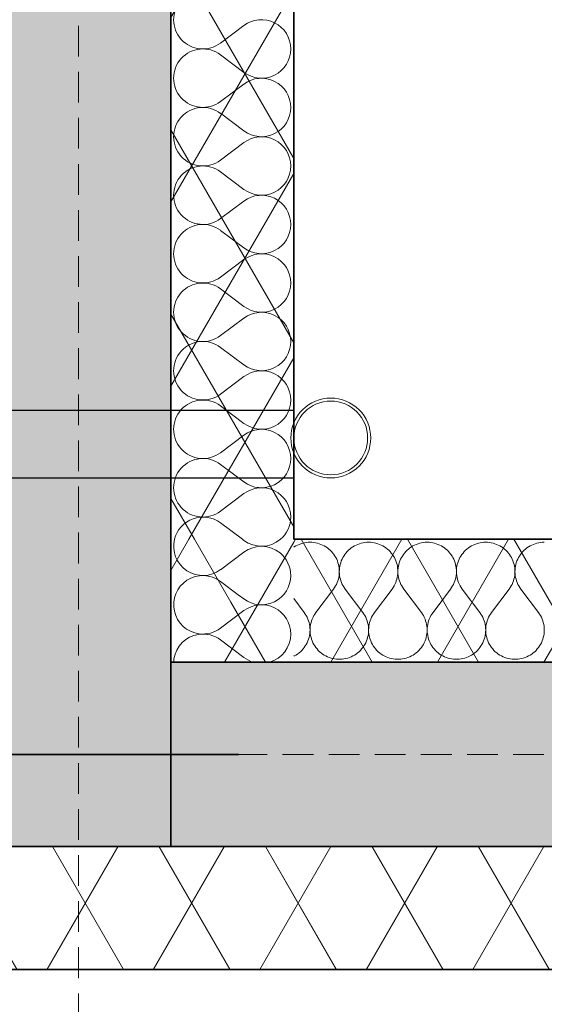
# Model space of a CAD drawing. Header units: millimetres. Extents: x -148444 to 51443, y -4810 to 453290.
# Tile 120 of 256: x 36682 to 37536, y 2520 to 4123. Entities that reach past the tile are written whole.
import ezdxf

# ---------------------------------------------------------------- set-up
doc = ezdxf.new("R2010")
doc.units = ezdxf.units.MM
doc.linetypes.add('DASHED', pattern=[0.75, 0.5, -0.25])
for name, color, linetype in [('- A - ocieplenie', 8, 'Continuous'), ('Instalacje - Wod_Kan', 8, 'Continuous'), ('Konstrukcja - Siatka mod', 8, 'Continuous'), ('Konstrukcja - Ściany zewnętrzne', 8, 'Continuous')]:
    doc.layers.add(name, color=color, linetype=linetype)
pattern_1 = [(60, (-220940.28, 291884.62), (-129.90381, 75), []), (120, (-220940.28, 291884.62), (129.90381, 75), [])]

# ---------------------------------------------------------------- blocks, each defined once
blk = doc.blocks.new('*X3')
at = {"layer": '- A - ocieplenie', "linetype": 'Continuous', "lineweight": 13, "ltscale": 100}
for p, q in [((50018.5, 30698.2), (50017.6, 30697.5)), ((50021.1, 30699.7), (50018.5, 30698.2)), ((50023.8, 30701.1), (50021.1, 30699.7)), ((50026.6, 30702.3), (50023.8, 30701.1)), ((50029.4, 30703.3), (50026.6, 30702.3)), ((50032.3, 30704.2), (50029.4, 30703.3)), ((50035.2, 30704.9), (50032.3, 30704.2)), ((50038.2, 30705.3), (50035.2, 30704.9)), ((50041.2, 30705.6), (50038.2, 30705.3)), ((50044.2, 30705.7), (50041.2, 30705.6)), ((50047.2, 30705.6), (50044.2, 30705.7)), ((50050.2, 30705.3), (50047.2, 30705.6)), ((50053.2, 30704.9), (50050.2, 30705.3)), ((50056.1, 30704.2), (50053.2, 30704.9)), ((50059, 30703.3), (50056.1, 30704.2)), ((50061.9, 30702.3), (50059, 30703.3)), ((50064.6, 30701.1), (50061.9, 30702.3)), ((50067.3, 30699.7), (50064.6, 30701.1)), ((50069.9, 30698.2), (50067.3, 30699.7)), ((50072.4, 30696.5), (50069.9, 30698.2)), ((50074.7, 30694.6), (50072.4, 30696.5)), ((50077, 30692.6), (50074.7, 30694.6)), ((50079.1, 30690.5), (50077, 30692.6)), ((50106.7, 30692.6), (50104.6, 30690.5)), ((50108.9, 30694.6), (50106.7, 30692.6)), ((50111.3, 30696.5), (50108.9, 30694.6)), ((50113.8, 30698.2), (50111.3, 30696.5)), ((50116.4, 30699.7), (50113.8, 30698.2)), ((50119, 30701.1), (50116.4, 30699.7)), ((50121.8, 30702.3), (50119, 30701.1)), ((50124.6, 30703.3), (50121.8, 30702.3)), ((50127.5, 30704.2), (50124.6, 30703.3)), ((50130.5, 30704.9), (50127.5, 30704.2)), ((50133.4, 30705.3), (50130.5, 30704.9)), ((50136.4, 30705.6), (50133.4, 30705.3)), ((50139.4, 30705.7), (50136.4, 30705.6)), ((50142.5, 30705.6), (50139.4, 30705.7)), ((50145.5, 30705.3), (50142.5, 30705.6)), ((50148.4, 30704.9), (50145.5, 30705.3)), ((50151.4, 30704.2), (50148.4, 30704.9)), ((50154.3, 30703.3), (50151.4, 30704.2)), ((50157.1, 30702.3), (50154.3, 30703.3)), ((50159.9, 30701.1), (50157.1, 30702.3)), ((50162.5, 30699.7), (50159.9, 30701.1)), ((50165.1, 30698.2), (50162.5, 30699.7)), ((50167.6, 30696.5), (50165.1, 30698.2)), ((50170, 30694.6), (50167.6, 30696.5)), ((50172.2, 30692.6), (50170, 30694.6)), ((50174.3, 30690.5), (50172.2, 30692.6)), ((50201.9, 30692.6), (50199.8, 30690.5)), ((50204.2, 30694.6), (50201.9, 30692.6)), ((50206.5, 30696.5), (50204.2, 30694.6)), ((50209, 30698.2), (50206.5, 30696.5)), ((50211.6, 30699.7), (50209, 30698.2)), ((50214.3, 30701.1), (50211.6, 30699.7)), ((50217, 30702.3), (50214.3, 30701.1)), ((50219.9, 30703.3), (50217, 30702.3)), ((50222.8, 30704.2), (50219.9, 30703.3)), ((50225.7, 30704.9), (50222.8, 30704.2)), ((50228.7, 30705.3), (50225.7, 30704.9)), ((50231.7, 30705.6), (50228.7, 30705.3)), ((50234.7, 30705.7), (50231.7, 30705.6)), ((50237.7, 30705.6), (50234.7, 30705.7)), ((50240.7, 30705.3), (50237.7, 30705.6)), ((50243.7, 30704.9), (50240.7, 30705.3)), ((50246.6, 30704.2), (50243.7, 30704.9)), ((50249.5, 30703.3), (50246.6, 30704.2)), ((50252.3, 30702.3), (50249.5, 30703.3)), ((50255.1, 30701.1), (50252.3, 30702.3)), ((50257.8, 30699.7), (50255.1, 30701.1)), ((50260.4, 30698.2), (50257.8, 30699.7)), ((50262.8, 30696.5), (50260.4, 30698.2)), ((50265.2, 30694.6), (50262.8, 30696.5)), ((50267.5, 30692.6), (50265.2, 30694.6)), ((50269.6, 30690.5), (50267.5, 30692.6)), ((50297.1, 30692.6), (50295, 30690.5)), ((50299.4, 30694.6), (50297.1, 30692.6)), ((50301.8, 30696.5), (50299.4, 30694.6)), ((50304.3, 30698.2), (50301.8, 30696.5)), ((50306.8, 30699.7), (50304.3, 30698.2)), ((50309.5, 30701.1), (50306.8, 30699.7)), ((50312.3, 30702.3), (50309.5, 30701.1)), ((50315.1, 30703.3), (50312.3, 30702.3)), ((50318, 30704.2), (50315.1, 30703.3)), ((50320.9, 30704.9), (50318, 30704.2)), ((50323.9, 30705.3), (50320.9, 30704.9)), ((50326.9, 30705.6), (50323.9, 30705.3)), ((50329.9, 30705.7), (50326.9, 30705.6)), ((50332.9, 30705.6), (50329.9, 30705.7)), ((50335.9, 30705.3), (50332.9, 30705.6)), ((50338.9, 30704.9), (50335.9, 30705.3)), ((50341.8, 30704.2), (50338.9, 30704.9)), ((50344.7, 30703.3), (50341.8, 30704.2)), ((50347.6, 30702.3), (50344.7, 30703.3)), ((50350.3, 30701.1), (50347.6, 30702.3)), ((50353, 30699.7), (50350.3, 30701.1)), ((50355.6, 30698.2), (50353, 30699.7)), ((50358.1, 30696.5), (50355.6, 30698.2)), ((50360.5, 30694.6), (50358.1, 30696.5)), ((50362.7, 30692.6), (50360.5, 30694.6)), ((50364.8, 30690.5), (50362.7, 30692.6)), ((50392.4, 30692.6), (50390.3, 30690.5)), ((50394.6, 30694.6), (50392.4, 30692.6)), ((50397, 30696.5), (50394.6, 30694.6)), ((50399.5, 30698.2), (50397, 30696.5)), ((50402.1, 30699.7), (50399.5, 30698.2)), ((50404.8, 30701.1), (50402.1, 30699.7)), ((50407.5, 30702.3), (50404.8, 30701.1)), ((50410.3, 30703.3), (50407.5, 30702.3)), ((50413.2, 30704.2), (50410.3, 30703.3)), ((50416.2, 30704.9), (50413.2, 30704.2)), ((50419.2, 30705.3), (50416.2, 30704.9)), ((50422.2, 30705.6), (50419.2, 30705.3)), ((50425.2, 30705.7), (50422.2, 30705.6)), ((50081.1, 30688.2), (50079.1, 30690.5)), ((50082.9, 30685.8), (50081.1, 30688.2)), ((50084.6, 30683.3), (50082.9, 30685.8)), ((50086.1, 30680.7), (50084.6, 30683.3)), ((50087.5, 30678), (50086.1, 30680.7)), ((50088.6, 30675.3), (50087.5, 30678)), ((50089.6, 30672.4), (50088.6, 30675.3)), ((50095, 30675.3), (50094, 30672.4)), ((50096.2, 30678), (50095, 30675.3)), ((50097.6, 30680.7), (50096.2, 30678)), ((50099.1, 30683.3), (50097.6, 30680.7)), ((50100.7, 30685.8), (50099.1, 30683.3)), ((50102.6, 30688.2), (50100.7, 30685.8)), ((50104.6, 30690.5), (50102.6, 30688.2)), ((50176.3, 30688.2), (50174.3, 30690.5)), ((50178.2, 30685.8), (50176.3, 30688.2)), ((50179.8, 30683.3), (50178.2, 30685.8)), ((50181.3, 30680.7), (50179.8, 30683.3)), ((50182.7, 30678), (50181.3, 30680.7)), ((50183.9, 30675.3), (50182.7, 30678)), ((50184.9, 30672.4), (50183.9, 30675.3)), ((50190.3, 30675.3), (50189.3, 30672.4)), ((50191.4, 30678), (50190.3, 30675.3)), ((50192.8, 30680.7), (50191.4, 30678)), ((50194.3, 30683.3), (50192.8, 30680.7)), ((50196, 30685.8), (50194.3, 30683.3)), ((50197.8, 30688.2), (50196, 30685.8)), ((50199.8, 30690.5), (50197.8, 30688.2)), ((50271.6, 30688.2), (50269.6, 30690.5)), ((50273.4, 30685.8), (50271.6, 30688.2)), ((50275.1, 30683.3), (50273.4, 30685.8)), ((50276.6, 30680.7), (50275.1, 30683.3)), ((50277.9, 30678), (50276.6, 30680.7)), ((50279.1, 30675.3), (50277.9, 30678)), ((50280.1, 30672.4), (50279.1, 30675.3)), ((50285.5, 30675.3), (50284.5, 30672.4)), ((50286.7, 30678), (50285.5, 30675.3)), ((50288, 30680.7), (50286.7, 30678)), ((50289.5, 30683.3), (50288, 30680.7)), ((50291.2, 30685.8), (50289.5, 30683.3)), ((50293, 30688.2), (50291.2, 30685.8)), ((50295, 30690.5), (50293, 30688.2)), ((50366.8, 30688.2), (50364.8, 30690.5)), ((50368.6, 30685.8), (50366.8, 30688.2)), ((50370.3, 30683.3), (50368.6, 30685.8)), ((50371.8, 30680.7), (50370.3, 30683.3)), ((50373.2, 30678), (50371.8, 30680.7)), ((50374.3, 30675.3), (50373.2, 30678)), ((50375.3, 30672.4), (50374.3, 30675.3)), ((50380.7, 30675.3), (50379.7, 30672.4)), ((50381.9, 30678), (50380.7, 30675.3)), ((50383.3, 30680.7), (50381.9, 30678)), ((50384.8, 30683.3), (50383.3, 30680.7)), ((50386.5, 30685.8), (50384.8, 30683.3)), ((50388.3, 30688.2), (50386.5, 30685.8)), ((50390.3, 30690.5), (50388.3, 30688.2)), ((50090.4, 30669.5), (50089.6, 30672.4)), ((50091.1, 30666.6), (50090.4, 30669.5)), ((50091.5, 30663.6), (50091.1, 30666.6)), ((50091.8, 30660.6), (50091.5, 30663.6)), ((50091.8, 30657.6), (50091.8, 30660.6)), ((50091.9, 30660.6), (50091.8, 30657.6)), ((50092.1, 30663.6), (50091.9, 30660.6)), ((50092.6, 30666.6), (50092.1, 30663.6)), ((50093.2, 30669.5), (50092.6, 30666.6)), ((50094, 30672.4), (50093.2, 30669.5)), ((50185.7, 30669.5), (50184.9, 30672.4)), ((50186.3, 30666.6), (50185.7, 30669.5)), ((50186.7, 30663.6), (50186.3, 30666.6)), ((50187, 30660.6), (50186.7, 30663.6)), ((50187.1, 30657.6), (50187, 30660.6)), ((50187.4, 30663.6), (50187.1, 30660.6)), ((50187.1, 30660.6), (50187.1, 30657.6)), ((50187.8, 30666.6), (50187.4, 30663.6)), ((50188.5, 30669.5), (50187.8, 30666.6)), ((50189.3, 30672.4), (50188.5, 30669.5)), ((50280.9, 30669.5), (50280.1, 30672.4)), ((50281.5, 30666.6), (50280.9, 30669.5)), ((50282, 30663.6), (50281.5, 30666.6)), ((50282.2, 30660.6), (50282, 30663.6)), ((50282.3, 30657.6), (50282.2, 30660.6)), ((50282.4, 30660.6), (50282.3, 30657.6)), ((50282.6, 30663.6), (50282.4, 30660.6)), ((50283.1, 30666.6), (50282.6, 30663.6)), ((50283.7, 30669.5), (50283.1, 30666.6)), ((50284.5, 30672.4), (50283.7, 30669.5)), ((50376.2, 30669.5), (50375.3, 30672.4)), ((50376.8, 30666.6), (50376.2, 30669.5)), ((50377.2, 30663.6), (50376.8, 30666.6)), ((50377.5, 30660.6), (50377.2, 30663.6)), ((50377.5, 30657.6), (50377.5, 30660.6)), ((50377.6, 30660.6), (50377.5, 30657.6)), ((50377.9, 30663.6), (50377.6, 30660.6)), ((50378.3, 30666.6), (50377.9, 30663.6)), ((50378.9, 30669.5), (50378.3, 30666.6)), ((50379.7, 30672.4), (50378.9, 30669.5)), ((50089.3, 30642.8), (50090.2, 30645.7)), ((50090.2, 30645.7), (50090.9, 30648.6)), ((50090.9, 30648.6), (50091.4, 30651.6)), ((50091.4, 30651.6), (50091.7, 30654.6)), ((50091.7, 30654.6), (50091.8, 30657.6)), ((50091.8, 30657.6), (50092, 30654.6)), ((50092, 30654.6), (50092.3, 30651.6)), ((50092.3, 30651.6), (50092.8, 30648.6)), ((50092.8, 30648.6), (50093.5, 30645.7)), ((50093.5, 30645.7), (50094.4, 30642.8)), ((50184.5, 30642.8), (50185.4, 30645.7)), ((50185.4, 30645.7), (50186.1, 30648.6)), ((50186.1, 30648.6), (50186.6, 30651.6)), ((50186.6, 30651.6), (50186.9, 30654.6)), ((50186.9, 30654.6), (50187.1, 30657.6)), ((50187.1, 30657.6), (50187.2, 30654.6)), ((50187.2, 30654.6), (50187.5, 30651.6)), ((50187.5, 30651.6), (50188, 30648.6)), ((50188, 30648.6), (50188.7, 30645.7)), ((50188.7, 30645.7), (50189.6, 30642.8)), ((50279.8, 30642.8), (50280.7, 30645.7)), ((50280.7, 30645.7), (50281.4, 30648.6)), ((50281.4, 30648.6), (50281.9, 30651.6)), ((50281.9, 30651.6), (50282.2, 30654.6)), ((50282.2, 30654.6), (50282.3, 30657.6)), ((50282.3, 30657.6), (50282.4, 30654.6)), ((50282.4, 30654.6), (50282.8, 30651.6)), ((50282.8, 30651.6), (50283.3, 30648.6)), ((50283.3, 30648.6), (50284, 30645.7)), ((50284, 30645.7), (50284.8, 30642.8)), ((50375, 30642.8), (50375.9, 30645.7)), ((50375.9, 30645.7), (50376.6, 30648.6)), ((50376.6, 30648.6), (50377.1, 30651.6)), ((50377.1, 30651.6), (50377.4, 30654.6)), ((50377.4, 30654.6), (50377.5, 30657.6)), ((50377.5, 30657.6), (50377.7, 30654.6)), ((50377.7, 30654.6), (50378, 30651.6)), ((50378, 30651.6), (50378.5, 30648.6)), ((50378.5, 30648.6), (50379.2, 30645.7)), ((50379.2, 30645.7), (50380.1, 30642.8)), ((50053.7, 30591.4), (50082.3, 30629.5)), ((50082.3, 30629.5), (50084, 30632)), ((50084, 30632), (50085.6, 30634.6)), ((50085.6, 30634.6), (50087, 30637.2)), ((50087, 30637.2), (50088.2, 30640)), ((50088.2, 30640), (50089.3, 30642.8)), ((50094.4, 30642.8), (50095.4, 30640)), ((50095.4, 30640), (50096.6, 30637.2)), ((50096.6, 30637.2), (50098.1, 30634.6)), ((50098.1, 30634.6), (50099.6, 30632)), ((50099.6, 30632), (50101.4, 30629.5)), ((50129.9, 30591.4), (50101.4, 30629.5)), ((50149, 30591.4), (50177.5, 30629.5)), ((50177.5, 30629.5), (50179.3, 30632)), ((50179.3, 30632), (50180.8, 30634.6)), ((50180.8, 30634.6), (50182.2, 30637.2)), ((50182.2, 30637.2), (50183.5, 30640)), ((50183.5, 30640), (50184.5, 30642.8)), ((50189.6, 30642.8), (50190.7, 30640)), ((50190.7, 30640), (50191.9, 30637.2)), ((50191.9, 30637.2), (50193.3, 30634.6)), ((50193.3, 30634.6), (50194.9, 30632)), ((50194.9, 30632), (50196.6, 30629.5)), ((50225.2, 30591.4), (50196.6, 30629.5)), ((50244.2, 30591.4), (50272.8, 30629.5)), ((50272.8, 30629.5), (50274.5, 30632)), ((50274.5, 30632), (50276.1, 30634.6)), ((50276.1, 30634.6), (50277.5, 30637.2)), ((50277.5, 30637.2), (50278.7, 30640)), ((50278.7, 30640), (50279.8, 30642.8)), ((50284.8, 30642.8), (50285.9, 30640)), ((50285.9, 30640), (50287.1, 30637.2)), ((50287.1, 30637.2), (50288.5, 30634.6)), ((50288.5, 30634.6), (50290.1, 30632)), ((50290.1, 30632), (50291.8, 30629.5)), ((50320.4, 30591.4), (50291.8, 30629.5)), ((50339.4, 30591.4), (50368, 30629.5)), ((50368, 30629.5), (50369.8, 30632)), ((50369.8, 30632), (50371.3, 30634.6)), ((50371.3, 30634.6), (50372.7, 30637.2)), ((50372.7, 30637.2), (50374, 30640)), ((50374, 30640), (50375, 30642.8)), ((50380.1, 30642.8), (50381.1, 30640)), ((50381.1, 30640), (50382.4, 30637.2)), ((50382.4, 30637.2), (50383.8, 30634.6)), ((50383.8, 30634.6), (50385.3, 30632)), ((50385.3, 30632), (50387.1, 30629.5)), ((50415.6, 30591.4), (50387.1, 30629.5)), ((50034.7, 30591.4), (50017.6, 30614.3)), ((50036.4, 30588.9), (50034.7, 30591.4)), ((50038, 30586.3), (50036.4, 30588.9)), ((50039.4, 30583.6), (50038, 30586.3)), ((50040.7, 30580.8), (50039.4, 30583.6)), ((50041.8, 30577.9), (50040.7, 30580.8)), ((50047.7, 30580.8), (50046.7, 30577.9)), ((50049, 30583.6), (50047.7, 30580.8)), ((50050.4, 30586.3), (50049, 30583.6)), ((50052, 30588.9), (50050.4, 30586.3)), ((50053.7, 30591.4), (50052, 30588.9)), ((50131.7, 30588.9), (50129.9, 30591.4)), ((50133.3, 30586.3), (50131.7, 30588.9)), ((50134.7, 30583.6), (50133.3, 30586.3)), ((50135.9, 30580.8), (50134.7, 30583.6)), ((50137, 30577.9), (50135.9, 30580.8)), ((50143, 30580.8), (50141.9, 30577.9)), ((50144.2, 30583.6), (50143, 30580.8)), ((50145.6, 30586.3), (50144.2, 30583.6)), ((50147.2, 30588.9), (50145.6, 30586.3)), ((50149, 30591.4), (50147.2, 30588.9)), ((50226.9, 30588.9), (50225.2, 30591.4)), ((50228.5, 30586.3), (50226.9, 30588.9)), ((50229.9, 30583.6), (50228.5, 30586.3)), ((50231.2, 30580.8), (50229.9, 30583.6)), ((50232.2, 30577.9), (50231.2, 30580.8)), ((50238.2, 30580.8), (50237.1, 30577.9)), ((50239.4, 30583.6), (50238.2, 30580.8)), ((50240.9, 30586.3), (50239.4, 30583.6)), ((50242.5, 30588.9), (50240.9, 30586.3)), ((50244.2, 30591.4), (50242.5, 30588.9)), ((50322.2, 30588.9), (50320.4, 30591.4)), ((50323.7, 30586.3), (50322.2, 30588.9)), ((50325.2, 30583.6), (50323.7, 30586.3)), ((50326.4, 30580.8), (50325.2, 30583.6)), ((50327.5, 30577.9), (50326.4, 30580.8)), ((50333.4, 30580.8), (50332.4, 30577.9)), ((50334.7, 30583.6), (50333.4, 30580.8)), ((50336.1, 30586.3), (50334.7, 30583.6)), ((50337.7, 30588.9), (50336.1, 30586.3)), ((50339.4, 30591.4), (50337.7, 30588.9)), ((50417.4, 30588.9), (50415.6, 30591.4)), ((50419, 30586.3), (50417.4, 30588.9)), ((50420.4, 30583.6), (50419, 30586.3)), ((50421.6, 30580.8), (50420.4, 30583.6)), ((50422.7, 30577.9), (50421.6, 30580.8)), ((50042.6, 30575), (50041.8, 30577.9)), ((50043.3, 30572), (50042.6, 30575)), ((50043.8, 30569), (50043.3, 30572)), ((50044.1, 30566), (50043.8, 30569)), ((50044.2, 30562.9), (50044.1, 30566)), ((50044.3, 30566), (50044.2, 30562.9)), ((50044.6, 30569), (50044.3, 30566)), ((50045.1, 30572), (50044.6, 30569)), ((50045.8, 30575), (50045.1, 30572)), ((50046.7, 30577.9), (50045.8, 30575)), ((50137.9, 30575), (50137, 30577.9)), ((50138.6, 30572), (50137.9, 30575)), ((50139, 30569), (50138.6, 30572)), ((50139.3, 30566), (50139, 30569)), ((50139.4, 30562.9), (50139.3, 30566)), ((50139.6, 30566), (50139.4, 30562.9)), ((50139.9, 30569), (50139.6, 30566)), ((50140.3, 30572), (50139.9, 30569)), ((50141, 30575), (50140.3, 30572)), ((50141.9, 30577.9), (50141, 30575)), ((50233.1, 30575), (50232.2, 30577.9)), ((50233.8, 30572), (50233.1, 30575)), ((50234.3, 30569), (50233.8, 30572)), ((50234.6, 30566), (50234.3, 30569)), ((50234.7, 30562.9), (50234.6, 30566)), ((50234.8, 30566), (50234.7, 30562.9)), ((50235.1, 30569), (50234.8, 30566)), ((50235.6, 30572), (50235.1, 30569)), ((50236.3, 30575), (50235.6, 30572)), ((50237.1, 30577.9), (50236.3, 30575)), ((50328.3, 30575), (50327.5, 30577.9)), ((50329, 30572), (50328.3, 30575)), ((50329.5, 30569), (50329, 30572)), ((50329.8, 30566), (50329.5, 30569)), ((50329.9, 30562.9), (50329.8, 30566)), ((50330, 30566), (50329.9, 30562.9)), ((50330.3, 30569), (50330, 30566)), ((50330.8, 30572), (50330.3, 30569)), ((50331.5, 30575), (50330.8, 30572)), ((50332.4, 30577.9), (50331.5, 30575)), ((50423.6, 30575), (50422.7, 30577.9)), ((50424.3, 30572), (50423.6, 30575)), ((50424.8, 30569), (50424.3, 30572)), ((50425.1, 30566), (50424.8, 30569)), ((50425.2, 30562.9), (50425.1, 30566)), ((50040.8, 30545), (50041.8, 30547.9)), ((50041.8, 30547.9), (50042.7, 30550.8)), ((50042.7, 30550.8), (50043.3, 30553.8)), ((50043.3, 30553.8), (50043.8, 30556.8)), ((50043.8, 30556.8), (50044.1, 30559.9)), ((50044.1, 30559.9), (50044.2, 30562.9)), ((50044.2, 30562.9), (50044.3, 30559.9)), ((50044.3, 30559.9), (50044.6, 30556.8)), ((50044.6, 30556.8), (50045.1, 30553.8)), ((50045.1, 30553.8), (50045.8, 30550.8)), ((50045.8, 30550.8), (50046.6, 30547.9)), ((50046.6, 30547.9), (50047.7, 30545)), ((50136, 30545), (50137, 30547.9)), ((50137, 30547.9), (50137.9, 30550.8)), ((50137.9, 30550.8), (50138.6, 30553.8)), ((50138.6, 30553.8), (50139.1, 30556.8)), ((50139.1, 30556.8), (50139.4, 30559.9)), ((50139.4, 30562.9), (50139.5, 30559.9)), ((50139.4, 30559.9), (50139.4, 30562.9)), ((50139.5, 30559.9), (50139.8, 30556.8)), ((50139.8, 30556.8), (50140.3, 30553.8)), ((50140.3, 30553.8), (50141, 30550.8)), ((50141, 30550.8), (50141.9, 30547.9)), ((50141.9, 30547.9), (50142.9, 30545)), ((50231.2, 30545), (50232.3, 30547.9)), ((50232.3, 30547.9), (50233.1, 30550.8)), ((50233.1, 30550.8), (50233.8, 30553.8)), ((50233.8, 30553.8), (50234.3, 30556.8)), ((50234.3, 30556.8), (50234.6, 30559.9)), ((50234.6, 30559.9), (50234.7, 30562.9)), ((50234.7, 30562.9), (50234.8, 30559.9)), ((50234.8, 30559.9), (50235.1, 30556.8)), ((50235.1, 30556.8), (50235.6, 30553.8)), ((50235.6, 30553.8), (50236.2, 30550.8)), ((50236.2, 30550.8), (50237.1, 30547.9)), ((50237.1, 30547.9), (50238.1, 30545)), ((50326.5, 30545), (50327.5, 30547.9)), ((50327.5, 30547.9), (50328.4, 30550.8)), ((50328.4, 30550.8), (50329.1, 30553.8)), ((50329.1, 30553.8), (50329.5, 30556.8)), ((50329.5, 30556.8), (50329.8, 30559.9)), ((50329.8, 30559.9), (50329.9, 30562.9)), ((50329.9, 30562.9), (50330, 30559.9)), ((50330, 30559.9), (50330.3, 30556.8)), ((50330.3, 30556.8), (50330.8, 30553.8)), ((50330.8, 30553.8), (50331.5, 30550.8)), ((50331.5, 30550.8), (50332.3, 30547.9)), ((50332.3, 30547.9), (50333.4, 30545)), ((50421.7, 30545), (50422.8, 30547.9)), ((50422.8, 30547.9), (50423.6, 30550.8)), ((50423.6, 30550.8), (50424.3, 30553.8)), ((50424.3, 30553.8), (50424.8, 30556.8)), ((50424.8, 30556.8), (50425.1, 30559.9)), ((50425.1, 30559.9), (50425.2, 30562.9)), ((50030.8, 30529.8), (50032.9, 30532)), ((50032.9, 30532), (50034.8, 30534.4)), ((50034.8, 30534.4), (50036.5, 30536.9)), ((50036.5, 30536.9), (50038.1, 30539.5)), ((50038.1, 30539.5), (50039.5, 30542.2)), ((50039.5, 30542.2), (50040.8, 30545)), ((50047.7, 30545), (50048.9, 30542.2)), ((50048.9, 30542.2), (50050.3, 30539.5)), ((50050.3, 30539.5), (50051.9, 30536.9)), ((50051.9, 30536.9), (50053.6, 30534.4)), ((50053.6, 30534.4), (50055.5, 30532)), ((50055.5, 30532), (50057.6, 30529.8)), ((50126.1, 30529.8), (50128.1, 30532)), ((50128.1, 30532), (50130, 30534.4)), ((50130, 30534.4), (50131.8, 30536.9)), ((50131.8, 30536.9), (50133.3, 30539.5)), ((50133.3, 30539.5), (50134.8, 30542.2)), ((50134.8, 30542.2), (50136, 30545)), ((50142.9, 30545), (50144.1, 30542.2)), ((50144.1, 30542.2), (50145.5, 30539.5)), ((50145.5, 30539.5), (50147.1, 30536.9)), ((50147.1, 30536.9), (50148.9, 30534.4)), ((50148.9, 30534.4), (50150.8, 30532)), ((50150.8, 30532), (50152.8, 30529.8)), ((50221.3, 30529.8), (50223.4, 30532)), ((50223.4, 30532), (50225.3, 30534.4)), ((50225.3, 30534.4), (50227, 30536.9)), ((50227, 30536.9), (50228.6, 30539.5)), ((50228.6, 30539.5), (50230, 30542.2)), ((50230, 30542.2), (50231.2, 30545)), ((50238.1, 30545), (50239.4, 30542.2)), ((50239.4, 30542.2), (50240.8, 30539.5)), ((50240.8, 30539.5), (50242.4, 30536.9)), ((50242.4, 30536.9), (50244.1, 30534.4)), ((50244.1, 30534.4), (50246, 30532)), ((50246, 30532), (50248.1, 30529.8)), ((50316.5, 30529.8), (50318.6, 30532)), ((50318.6, 30532), (50320.5, 30534.4)), ((50320.5, 30534.4), (50322.2, 30536.9)), ((50322.2, 30536.9), (50323.8, 30539.5)), ((50323.8, 30539.5), (50325.2, 30542.2)), ((50325.2, 30542.2), (50326.5, 30545)), ((50333.4, 30545), (50334.6, 30542.2)), ((50334.6, 30542.2), (50336, 30539.5)), ((50336, 30539.5), (50337.6, 30536.9)), ((50337.6, 30536.9), (50339.4, 30534.4)), ((50339.4, 30534.4), (50341.3, 30532)), ((50341.3, 30532), (50343.3, 30529.8)), ((50411.8, 30529.8), (50413.8, 30532)), ((50413.8, 30532), (50415.7, 30534.4)), ((50415.7, 30534.4), (50417.5, 30536.9)), ((50417.5, 30536.9), (50419.1, 30539.5)), ((50419.1, 30539.5), (50420.5, 30542.2)), ((50420.5, 30542.2), (50421.7, 30545)), ((50017.6, 30520.1), (50018.6, 30520.6)), ((50018.6, 30520.6), (50021.3, 30522.1)), ((50021.3, 30522.1), (50023.9, 30523.8)), ((50023.9, 30523.8), (50026.3, 30525.6)), ((50026.3, 30525.6), (50028.6, 30527.6)), ((50028.6, 30527.6), (50030.8, 30529.8)), ((50057.6, 30529.8), (50059.8, 30527.6)), ((50059.8, 30527.6), (50062.1, 30525.6)), ((50062.1, 30525.6), (50064.6, 30523.8)), ((50064.6, 30523.8), (50067.1, 30522.1)), ((50067.1, 30522.1), (50069.8, 30520.6)), ((50069.8, 30520.6), (50072.5, 30519.3)), ((50072.5, 30519.3), (50075.4, 30518.2)), ((50075.4, 30518.2), (50078.3, 30517.2)), ((50078.3, 30517.2), (50081.2, 30516.4)), ((50081.2, 30516.4), (50084.2, 30515.8)), ((50084.2, 30515.8), (50087.3, 30515.5)), ((50087.3, 30515.5), (50090.3, 30515.3)), ((50090.3, 30515.3), (50093.4, 30515.3)), ((50093.4, 30515.3), (50096.4, 30515.5)), ((50096.4, 30515.5), (50099.4, 30515.8)), ((50099.4, 30515.8), (50102.4, 30516.4)), ((50102.4, 30516.4), (50105.4, 30517.2)), ((50105.4, 30517.2), (50108.3, 30518.2)), ((50108.3, 30518.2), (50111.1, 30519.3)), ((50111.1, 30519.3), (50113.9, 30520.6)), ((50113.9, 30520.6), (50116.5, 30522.1)), ((50116.5, 30522.1), (50119.1, 30523.8)), ((50119.1, 30523.8), (50121.5, 30525.6)), ((50121.5, 30525.6), (50123.9, 30527.6)), ((50123.9, 30527.6), (50126.1, 30529.8)), ((50152.8, 30529.8), (50155, 30527.6)), ((50155, 30527.6), (50157.4, 30525.6)), ((50157.4, 30525.6), (50159.8, 30523.8)), ((50159.8, 30523.8), (50162.4, 30522.1)), ((50162.4, 30522.1), (50165, 30520.6)), ((50165, 30520.6), (50167.8, 30519.3)), ((50167.8, 30519.3), (50170.6, 30518.2)), ((50170.6, 30518.2), (50173.5, 30517.2)), ((50173.5, 30517.2), (50176.5, 30516.4)), ((50176.5, 30516.4), (50179.5, 30515.8)), ((50179.5, 30515.8), (50182.5, 30515.5)), ((50182.5, 30515.5), (50185.5, 30515.3)), ((50185.5, 30515.3), (50188.6, 30515.3)), ((50188.6, 30515.3), (50191.6, 30515.5)), ((50191.6, 30515.5), (50194.7, 30515.8)), ((50194.7, 30515.8), (50197.7, 30516.4)), ((50197.7, 30516.4), (50200.6, 30517.2)), ((50200.6, 30517.2), (50203.5, 30518.2)), ((50203.5, 30518.2), (50206.4, 30519.3)), ((50206.4, 30519.3), (50209.1, 30520.6)), ((50209.1, 30520.6), (50211.8, 30522.1)), ((50211.8, 30522.1), (50214.3, 30523.8)), ((50214.3, 30523.8), (50216.8, 30525.6)), ((50216.8, 30525.6), (50219.1, 30527.6)), ((50219.1, 30527.6), (50221.3, 30529.8)), ((50248.1, 30529.8), (50250.3, 30527.6)), ((50250.3, 30527.6), (50252.6, 30525.6)), ((50252.6, 30525.6), (50255, 30523.8)), ((50255, 30523.8), (50257.6, 30522.1)), ((50257.6, 30522.1), (50260.3, 30520.6)), ((50260.3, 30520.6), (50263, 30519.3)), ((50263, 30519.3), (50265.8, 30518.2)), ((50265.8, 30518.2), (50268.7, 30517.2)), ((50268.7, 30517.2), (50271.7, 30516.4)), ((50271.7, 30516.4), (50274.7, 30515.8)), ((50274.7, 30515.8), (50277.7, 30515.5)), ((50277.7, 30515.5), (50280.8, 30515.3)), ((50280.8, 30515.3), (50283.8, 30515.3)), ((50283.8, 30515.3), (50286.9, 30515.5)), ((50286.9, 30515.5), (50289.9, 30515.8)), ((50289.9, 30515.8), (50292.9, 30516.4)), ((50292.9, 30516.4), (50295.9, 30517.2)), ((50295.9, 30517.2), (50298.8, 30518.2)), ((50298.8, 30518.2), (50301.6, 30519.3)), ((50301.6, 30519.3), (50304.4, 30520.6)), ((50304.4, 30520.6), (50307, 30522.1)), ((50307, 30522.1), (50309.6, 30523.8)), ((50309.6, 30523.8), (50312, 30525.6)), ((50312, 30525.6), (50314.3, 30527.6)), ((50314.3, 30527.6), (50316.5, 30529.8)), ((50343.3, 30529.8), (50345.5, 30527.6)), ((50345.5, 30527.6), (50347.8, 30525.6)), ((50347.8, 30525.6), (50350.3, 30523.8)), ((50350.3, 30523.8), (50352.8, 30522.1)), ((50352.8, 30522.1), (50355.5, 30520.6)), ((50355.5, 30520.6), (50358.2, 30519.3)), ((50358.2, 30519.3), (50361.1, 30518.2)), ((50361.1, 30518.2), (50364, 30517.2)), ((50364, 30517.2), (50366.9, 30516.4)), ((50366.9, 30516.4), (50369.9, 30515.8)), ((50369.9, 30515.8), (50373, 30515.5)), ((50373, 30515.5), (50376, 30515.3)), ((50376, 30515.3), (50379.1, 30515.3)), ((50379.1, 30515.3), (50382.1, 30515.5)), ((50382.1, 30515.5), (50385.2, 30515.8)), ((50385.2, 30515.8), (50388.2, 30516.4)), ((50388.2, 30516.4), (50391.1, 30517.2)), ((50391.1, 30517.2), (50394, 30518.2)), ((50394, 30518.2), (50396.8, 30519.3)), ((50396.8, 30519.3), (50399.6, 30520.6)), ((50399.6, 30520.6), (50402.3, 30522.1)), ((50402.3, 30522.1), (50404.8, 30523.8)), ((50404.8, 30523.8), (50407.3, 30525.6)), ((50407.3, 30525.6), (50409.6, 30527.6)), ((50409.6, 30527.6), (50411.8, 30529.8))]:
    blk.add_line(p, q, dxfattribs=at)
blk = doc.blocks.new('*X4')
at = {"layer": '- A - ocieplenie', "linetype": 'Continuous', "lineweight": 13, "ltscale": 100}
for p, q in [((49927.4, 30620.3), (49936.6, 30613.4)), ((49898.5, 30565.8), (49936.6, 30594.4)), ((49898.5, 30546.8), (49936.6, 30518.2))]:
    blk.add_line(p, q, dxfattribs=at)
for centre, start, end in [((49965.2, 30651.5), 0, 50.577), ((49965.2, 30651.5), 233.1301, 0), ((49965.2, 30556.3), 0, 126.8699), ((49869.9, 30603.9), 262.584, 306.8699), ((49869.9, 30508.7), 53.1301, 98.5417), ((49965.2, 30556.3), 285.7274, 0), ((49869.9, 30508.7), 171.4583, 177.8545), ((49965.2, 30556.3), 233.1301, 254.2726)]:
    blk.add_arc(centre, 47.6, start, end, dxfattribs=at)
blk = doc.blocks.new('*X6')
at = {"layer": '- A - ocieplenie', "linetype": 'Continuous', "lineweight": 13, "ltscale": 100}
for p, q in [((49898.5, 31518.2), (49936.6, 31546.8)), ((49898.5, 31499.2), (49936.6, 31470.6)), ((49898.5, 31423), (49936.6, 31451.5)), ((49898.5, 31403.9), (49936.6, 31375.4)), ((49898.5, 31327.7), (49936.6, 31356.3)), ((49898.5, 31308.7), (49936.6, 31280.1)), ((49898.5, 31232.5), (49936.6, 31261.1)), ((49898.5, 31213.4), (49936.6, 31184.9)), ((49898.5, 31137.3), (49936.6, 31165.8)), ((49898.5, 31118.2), (49936.6, 31089.6)), ((49898.5, 31042), (49936.6, 31070.6)), ((49898.5, 31023), (49936.6, 30994.4)), ((49898.5, 30946.8), (49936.6, 30975.4)), ((49898.5, 30927.7), (49936.6, 30899.2)), ((49898.5, 30851.5), (49936.6, 30880.1)), ((49898.5, 30832.5), (49936.6, 30803.9)), ((49898.5, 30756.3), (49936.6, 30784.9)), ((49898.5, 30737.3), (49934.2, 30710.5))]:
    blk.add_line(p, q, dxfattribs=at)
for centre, start, end in [((49869.9, 31556.3), 53.1301, 306.8699), ((49965.2, 31508.7), 0, 126.8699), ((49869.9, 31461.1), 53.1301, 306.8699), ((49965.2, 31508.7), 233.1301, 0), ((49965.2, 31413.4), 0, 126.8699), ((49869.9, 31365.8), 53.1301, 306.8699), ((49965.2, 31413.4), 233.1301, 0), ((49965.2, 31318.2), 0, 126.8699), ((49869.9, 31270.6), 53.1301, 306.8699), ((49965.2, 31318.2), 233.1301, 0), ((49965.2, 31223), 0, 126.8699), ((49869.9, 31175.4), 53.1301, 306.8699), ((49965.2, 31223), 233.1301, 0), ((49965.2, 31127.7), 0, 126.8699), ((49869.9, 31080.1), 53.1301, 306.8699), ((49965.2, 31127.7), 233.1301, 0), ((49965.2, 31032.5), 0, 126.8699), ((49869.9, 30984.9), 53.1301, 306.8699), ((49965.2, 31032.5), 233.1301, 0), ((49965.2, 30937.3), 0, 126.8699), ((49869.9, 30889.6), 53.1301, 306.8699), ((49965.2, 30937.3), 233.1301, 0), ((49965.2, 30842), 0, 126.8699), ((49869.9, 30794.4), 53.1301, 306.8699), ((49965.2, 30842), 233.1301, 0), ((49965.2, 30746.8), 0, 126.8699), ((49869.9, 30699.2), 53.1301, 166.2646), ((49965.2, 30746.8), 310.3094, 0)]:
    blk.add_arc(centre, 47.6, start, end, dxfattribs=at)
blk = doc.blocks.new('*X7')
at = {"layer": '- A - ocieplenie', "linetype": 'Continuous', "lineweight": 13, "ltscale": 100}
for p, q in [((49934.2, 30710.5), (49936.6, 30708.7)), ((49898.5, 30661.1), (49936.6, 30689.6)), ((49898.5, 30642), (49927.4, 30620.3))]:
    blk.add_line(p, q, dxfattribs=at)
for centre, start, end in [((49869.9, 30699.2), 166.2646, 306.8699), ((49965.2, 30746.8), 233.1301, 310.3094), ((49965.2, 30651.5), 50.577, 126.8699), ((49869.9, 30603.9), 53.1301, 262.584), ((49869.9, 30508.7), 98.5417, 171.4583)]:
    blk.add_arc(centre, 47.6, start, end, dxfattribs=at)

msp = doc.modelspace()

# ---------------------------------------------------------------- hatches: boundary and pattern name
at = {"layer": '- A - ocieplenie', "linetype": 'Continuous', "lineweight": 13, "ltscale": 100}
h = msp.add_hatch(dxfattribs=at)
h.set_pattern_fill('Izolacja_miękka_0007_0007', color=8, style=0, pattern_type=2)
h.set_pattern_definition(pattern_1)
h.paths.add_polyline_path([(37128.3, 3276.9), (37128.3, 15856.9), (36928.3, 15856.9), (36928.3, 3276.9)])
h = msp.add_hatch(dxfattribs=at)
h.set_pattern_fill('Izolacja_miękka_0007_0007', color=8, style=0, pattern_type=2)
h.set_pattern_definition(pattern_1)
h.paths.add_polyline_path([(37128.3, 3276.9), (36928.3, 3076.9), (37128.3, 3076.9)])
h = msp.add_hatch(dxfattribs=at)
h.set_pattern_fill('Izolacja_miękka_0007_0007', color=8, style=0, pattern_type=2)
h.set_pattern_definition(pattern_1)
h.paths.add_polyline_path([(36928.3, 3276.9), (36928.3, 3076.9), (37128.3, 3276.9)])
h = msp.add_hatch(dxfattribs=at)
h.set_pattern_fill('Izolacja_miękka_0007_0007', color=8, style=0, pattern_type=2)
h.set_pattern_definition(pattern_1)
h.paths.add_polyline_path([(37128.3, 3076.9), (38134.9, 3076.9), (38134.9, 3276.9), (37128.3, 3276.9)])
at = {"layer": '- A - ocieplenie', "linetype": 'Continuous', "lineweight": 15}
h = msp.add_hatch(dxfattribs=at)
h.set_pattern_fill('Izolacja_miękka_0007', color=8, style=0, pattern_type=2)
h.set_pattern_definition([(60, (-220940.59, 291884.62), (-129.90381, 75), []), (120, (-220940.59, 291884.62), (129.90381, 75), [])])
h.paths.add_polyline_path([(9588, 2576.9), (38134.6, 2576.9), (38134.6, 2776.9), (9588, 2776.9)])
at = {"layer": '- A - ocieplenie', "linetype": 'Continuous', "lineweight": 13, "ltscale": 100}
h = msp.add_hatch(dxfattribs=at)
h.set_pattern_fill('Izolacja_miękka_0007_0007', color=8, style=0, pattern_type=2)
h.set_pattern_definition(pattern_1)
h.paths.add_polyline_path([(9588.3, 2576.9), (38134.9, 2576.9), (38134.9, 2776.9), (9588.3, 2776.9)])
at = {"layer": 'Konstrukcja - Ściany zewnętrzne', "linetype": 'Continuous', "lineweight": 13}
for points in [[(36928, 3076.9), (36928, 15856.9), (36428, 15856.9), (36428, 3076.9)], [(36428, 2776.9), (36928, 2776.9), (36428, 3076.9)], [(36928, 3076.9), (36428, 3076.9), (36928, 2776.9)], [(36928, 2776.9), (38134.6, 2776.9), (38134.6, 3076.9), (36928, 3076.9)]]:
    msp.add_hatch(color=8, dxfattribs=at).paths.add_polyline_path(points)

# ---------------------------------------------------------------- linework, layer by layer
at = {"layer": '- A - ocieplenie', "color": 8, "linetype": 'Continuous', "lineweight": 35, "ltscale": 100, "flags": 128}
for points in [[(36928, 15856.9), (36928, 3076.9)], [(37128, 3276.9), (37128, 15856.9)], [(38134.6, 3276.9), (37128, 3276.9)], [(36928, 3076.9), (37128, 3076.9)], [(37128, 3076.9), (38134.6, 3076.9)], [(38134.6, 2776.9), (9588, 2776.9)], [(9588, 2576.9), (38134.6, 2576.9)]]:
    msp.add_lwpolyline(points, dxfattribs=at)
at = {"layer": '- A - ocieplenie', "color": 8, "linetype": 'Continuous', "lineweight": 13, "ltscale": 100, "flags": 128}
for points in [[(36928.3, 15856.9), (36928.3, 3076.9)], [(37128.3, 3276.9), (37128.3, 15856.9)], [(38134.9, 3276.9), (37128.3, 3276.9)], [(36928.3, 3076.9), (37128.3, 3076.9)], [(37128.3, 3076.9), (38134.9, 3076.9)], [(38134.9, 2776.9), (9588.3, 2776.9)], [(9588.3, 2576.9), (38134.9, 2576.9)]]:
    msp.add_lwpolyline(points, dxfattribs=at)
at = {"color": 8, "linetype": 'Continuous', "lineweight": 25, "ltscale": 100}
for p, q in [((36228, 3486.9), (37128, 3486.9)), ((36228, 3376.9), (37128, 3376.9))]:
    msp.add_line(p, q, dxfattribs=at)
at = {"color": 8, "linetype": 'Continuous', "lineweight": 35, "ltscale": 100}
msp.add_line((36548.1, 2926.9), (37038, 2926.9), dxfattribs=at)
at = {"layer": 'Instalacje - Wod_Kan', "color": 8, "linetype": 'Continuous', "lineweight": 13, "ltscale": 100, "flags": 128}
for points in [[(37188.3, 3506.9, 0.414214), (37123.3, 3441.9, 0.414214), (37188.3, 3376.9, 0.414214), (37253.3, 3441.9, 0.414214)], [(37188.3, 3501.9, -1), (37188.3, 3381.9, -1)]]:
    msp.add_lwpolyline(points, format="xyb", close=True, dxfattribs=at)
at = {"layer": 'Konstrukcja - Siatka mod', "color": 8, "linetype": 'DASHED', "lineweight": 13, "ltscale": 100}
for p, q in [((36778, 18662.8), (36778, 1698)), ((7290.5, 2926.9), (36735, 2926.9)), ((36735, 2926.9), (37735, 2926.9))]:
    msp.add_line(p, q, dxfattribs=at)
msp.add_point((36735, 2926.9), dxfattribs=at)
msp.add_point((36735, 2926.9), dxfattribs=at)
at = {"layer": 'Konstrukcja - Ściany zewnętrzne', "color": 8, "linetype": 'Continuous', "lineweight": 35, "ltscale": 100, "flags": 128}
for points in [[(36928, 2776.9), (36928, 15856.9)], [(38134.6, 3076.9), (36928, 3076.9)], [(36928, 3076.9), (36928, 2776.9)], [(36928, 2776.9), (36428, 2776.9)], [(36928, 2776.9), (38134.6, 2776.9)]]:
    msp.add_lwpolyline(points, dxfattribs=at)
at = {"layer": 'Konstrukcja - Ściany zewnętrzne', "color": 8, "linetype": 'Continuous', "lineweight": 13, "ltscale": 100, "flags": 128}
for points in [[(36928.3, 2776.9), (36928.3, 15706.9)], [(38134.9, 3076.9), (36928.3, 3076.9)], [(36928.3, 3076.9), (36928.3, 2776.9)], [(36928.3, 2776.9), (36428.3, 2776.9)], [(36928.3, 2776.9), (38134.9, 2776.9)]]:
    msp.add_lwpolyline(points, dxfattribs=at)

# ---------------------------------------------------------------- block references
at = {"color": 8, "linetype": 'Continuous', "lineweight": 20, "ltscale": 100}
for name in ['*X6', '*X7', '*X3', '*X4']:
    msp.add_blockref(name, (-12889.6, -27433.6), dxfattribs=at)

doc.saveas('drawing.dxf')
